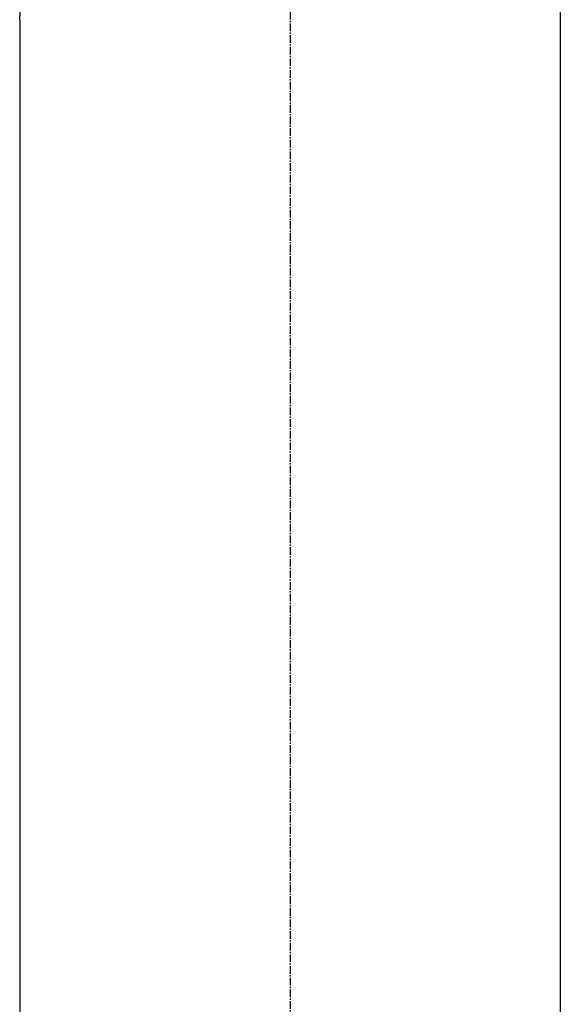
# Model space of a CAD drawing. Header units: millimetres. Extents: x 0 to 5219, y 0 to 2970.
# Tile 30 of 232: x 403 to 521, y 1172 to 1387. Entities that reach past the tile are written whole.
import ezdxf

# ---------------------------------------------------------------- set-up
doc = ezdxf.new("R2010")
doc.units = ezdxf.units.MM
doc.header["$LTSCALE"] = 0.2
doc.linetypes.add('CENTER2', pattern=[1.125, 0.75, -0.125, 0.125, -0.125])
doc.layers.add('02_Center Line', color=1, linetype='CENTER2')

# ---------------------------------------------------------------- blocks, each defined once
blk = doc.blocks.new('A$C9d85a397')
for p, q in [((128.5, 645.85), (128.5, 336.2)), ((246.5, 645.85), (246.5, 336.2))]:
    blk.add_line(p, q)
for points, knots in [([(128.5, 645.85), (128.5, 645.85), (128.5, 645.85), (128.5, 645.85), (128.5, 645.86), (128.5, 645.87), (128.5, 645.88), (128.5, 645.91), (128.51, 645.96), (128.51, 646.12), (128.52, 646.27), (128.54, 646.7), (128.56, 647.01), (128.58, 647.69), (128.59, 648.07), (128.59, 648.6), (128.59, 648.75), (128.59, 648.96), (128.59, 649.02), (128.6, 649.12), (128.6, 649.16), (128.6, 649.2), (128.6, 649.2), (128.6, 649.2)], [0.5048766, 0.5048766, 0.5048766, 0.5048766, 0.5166183, 0.5166183, 0.5335886, 0.5335886, 0.5536687, 0.5536687, 0.6111571, 0.6111571, 0.7105432, 0.7105432, 0.8368366, 0.8368366, 0.9572645, 0.9572645, 1.002286, 1.002286, 1.0197473, 1.0197473, 1.0315753, 1.0315753, 1.0321241, 1.0321241, 1.0321241, 1.0321241]), ([(246.4, 649.2), (246.4, 648.78), (246.41, 648.33), (246.43, 647.51), (246.44, 647.13), (246.46, 646.53), (246.48, 646.28), (246.5, 645.93), (246.5, 645.85), (246.5, 645.85)], [-1.0097533, -1.0097533, -1.0097533, -1.0097533, -0.8835341, -0.8835341, -0.7573149, -0.7573149, -0.6310958, -0.6310958, -0.5048766, -0.5048766, -0.5048766, -0.5048766])]:
    blk.add_open_spline(points, degree=3, knots=knots)
at = {"layer": '02_Center Line', "ltscale": 11.288275}
blk.add_line((187.5, 896.49), (187.5, 88.97), dxfattribs=at)

msp = doc.modelspace()

# ---------------------------------------------------------------- block references
msp.add_blockref('A$C9d85a397', (274.157, 740.896))

doc.saveas('drawing.dxf')
